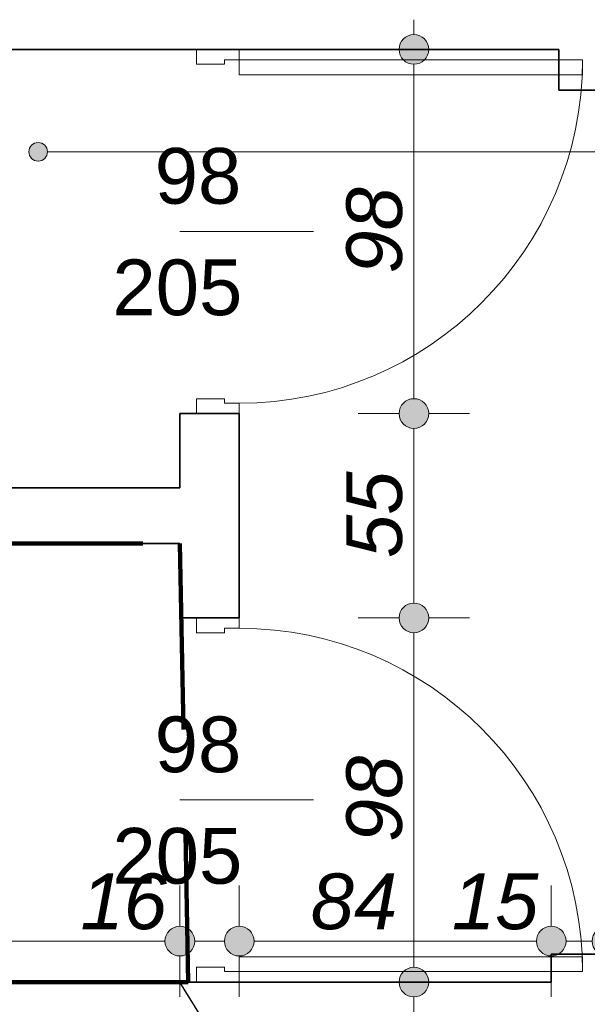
# Model space of a CAD drawing. Header units: millimetres. Extents: x -50073 to 84772, y -78870 to -35317.
# Tile 84 of 125: x 30783 to 32312, y -58831 to -56181. Entities that reach past the tile are written whole.
import ezdxf

# ---------------------------------------------------------------- set-up
doc = ezdxf.new("R2010")
doc.units = ezdxf.units.MM
doc.header["$MEASUREMENT"] = 0
doc.linetypes.add('Przerywana długa', pattern=[780, 500, -280])
doc.layers.add('_podkład', color=7, linetype='Continuous')
doc.layers.add('Wymiarowanie - Ogólne', color=7, linetype='Continuous')
for name, color, linetype, lineweight in [('_podkład_Nr_pióra__1', 7, 'Continuous', 0), ('Drzwi ArchiCAD_Nr_pióra__1', 7, 'Continuous', 0), ('Konstrukcja - Ściany zew_Nr_pióra__6', 7, 'Continuous', 35), ('Wymiarowanie - Ogólne_Nr_pióra__82', 114, 'Continuous', 13), ('Znaczniki drzwi ArchiCADa_Nr_pióra__1', 7, 'Continuous', 0), ('Znaczniki drzwi ArchiCADa_Nr_pióra__7', 7, 'Continuous', 70)]:
    doc.layers.add(name, color=color, linetype=linetype, lineweight=lineweight)
doc.styles.add('GENERATED_STYLE_1', font='txt')
doc.styles.add('GENERATED_STYLE_3', font='txt')
doc.dimstyles.new('GENERATED_STYLE__1', dxfattribs={"dimtxt": 150, "dimasz": 152, "dimexe": 0.18, "dimexo": 0, "dimgap": 0.09, "dimtad": 1, "dimlfac": 0.1, "dimzin": 0, "dimdsep": 46, "dimtxsty": 'GENERATED_STYLE_3', "dimblk": 'ARROWHEAD_11', "dimblk1": 'ARROWHEAD_11', "dimblk2": 'ARROWHEAD_11', "dimcen": 0.09, "dimclrd": 114, "dimclre": 114, "dimclrt": 114, "dimazin": 0, "dimtfac": 1, "dimtdec": 4, "dimtmove": 0, "dimatfit": 3, "dimfxl": 1, "dimtolj": 1, "dimtzin": 0, "dimarcsym": 0})
doc.dimstyles.new('GENERATED_STYLE__2', dxfattribs={"dimtxt": 150, "dimasz": 152, "dimexe": 0.18, "dimexo": 0, "dimgap": 0.09, "dimtad": 1, "dimtih": 1, "dimtoh": 1, "dimlfac": 0.1, "dimzin": 0, "dimdsep": 46, "dimtxsty": 'GENERATED_STYLE_3', "dimblk": 'ARROWHEAD_11', "dimblk1": 'ARROWHEAD_11', "dimblk2": 'ARROWHEAD_11', "dimcen": 0.09, "dimclrd": 114, "dimclre": 114, "dimclrt": 114, "dimazin": 0, "dimtfac": 1, "dimtdec": 4, "dimtmove": 0, "dimatfit": 3, "dimfxl": 1, "dimtolj": 1, "dimtzin": 0, "dimarcsym": 0})

# ---------------------------------------------------------------- blocks, each defined once
blk = doc.blocks.new('*D376')
at = {"layer": 'Wymiarowanie - Ogólne_Nr_pióra__82', "linetype": 'Continuous'}
for points in [[(31884.8, -57790.7), (31881.7, -57775.4), (31873.1, -57762.4), (31860.1, -57753.7), (31844.8, -57750.7), (31829.5, -57753.7), (31816.5, -57762.4), (31807.8, -57775.4), (31804.8, -57790.7), (31807.8, -57806), (31816.5, -57819), (31829.5, -57827.6), (31844.8, -57830.7), (31860.1, -57827.6), (31873.1, -57819), (31881.7, -57806)], [(31884.8, -58770.7), (31881.7, -58755.4), (31873.1, -58742.4), (31860.1, -58733.7), (31844.8, -58730.7), (31829.5, -58733.7), (31816.5, -58742.4), (31807.8, -58755.4), (31804.8, -58770.7), (31807.8, -58786), (31816.5, -58799), (31829.5, -58807.6), (31844.8, -58810.7), (31860.1, -58807.6), (31873.1, -58799), (31881.7, -58786)]]:
    blk.add_hatch(color=256, dxfattribs=at).paths.add_polyline_path(points)
for p, q in [((31804.8, -57790.7), (31694.8, -57790.7)), ((31994.8, -57790.7), (31884.8, -57790.7)), ((31844.8, -58730.7), (31844.8, -57830.7)), ((31804.8, -58770.7), (31694.8, -58770.7)), ((31994.8, -58770.7), (31884.8, -58770.7)), ((31844.8, -58850.7), (31844.8, -58810.7))]:
    blk.add_line(p, q, dxfattribs=at)
for centre in [(31844.8, -57790.7), (31844.8, -58770.7)]:
    blk.add_circle(centre, 40, dxfattribs=at)
at = {"layer": 'Wymiarowanie - Ogólne_Nr_pióra__82', "insert": (31814.8, -58394.5), "char_height": 150, "attachment_point": 7, "rotation": 90, "style": 'GENERATED_STYLE_3'}
blk.add_mtext('\\A1;{\\fArial|b0|i1|c238|p38;98}', dxfattribs=at)
blk = doc.blocks.new('ARROWHEAD_11')
at = {"color": 0, "linetype": 'Continuous', "lineweight": 0}
blk.add_line((0, 0), (-1, 0), dxfattribs=at)
at = {"color": 0, "linetype": 'Continuous', "lineweight": 0, "const_width": 0.25, "flags": 128}
blk.add_lwpolyline([(-0.125, 0, 1), (0.125, 0, 1)], format="xyb", close=True, dxfattribs=at)
blk = doc.blocks.new('*D377')
at = {"layer": 'Wymiarowanie - Ogólne_Nr_pióra__82', "linetype": 'Continuous'}
for points in [[(31884.8, -57240.7), (31881.7, -57225.4), (31873.1, -57212.4), (31860.1, -57203.7), (31844.8, -57200.7), (31829.5, -57203.7), (31816.5, -57212.4), (31807.8, -57225.4), (31804.8, -57240.7), (31807.8, -57256), (31816.5, -57269), (31829.5, -57277.6), (31844.8, -57280.7), (31860.1, -57277.6), (31873.1, -57269), (31881.7, -57256)], [(31884.8, -57790.7), (31881.7, -57775.4), (31873.1, -57762.4), (31860.1, -57753.7), (31844.8, -57750.7), (31829.5, -57753.7), (31816.5, -57762.4), (31807.8, -57775.4), (31804.8, -57790.7), (31807.8, -57806), (31816.5, -57819), (31829.5, -57827.6), (31844.8, -57830.7), (31860.1, -57827.6), (31873.1, -57819), (31881.7, -57806)]]:
    blk.add_hatch(color=256, dxfattribs=at).paths.add_polyline_path(points)
for p, q in [((31804.8, -57240.7), (31694.8, -57240.7)), ((31994.8, -57240.7), (31884.8, -57240.7)), ((31844.8, -57750.7), (31844.8, -57280.7)), ((31804.8, -57790.7), (31694.8, -57790.7)), ((31994.8, -57790.7), (31884.8, -57790.7))]:
    blk.add_line(p, q, dxfattribs=at)
for centre in [(31844.8, -57240.7), (31844.8, -57790.7)]:
    blk.add_circle(centre, 40, dxfattribs=at)
at = {"layer": 'Wymiarowanie - Ogólne_Nr_pióra__82', "insert": (31814.8, -57629.5), "char_height": 150, "attachment_point": 7, "rotation": 90, "style": 'GENERATED_STYLE_3'}
blk.add_mtext('\\A1;{\\fArial|b0|i1|c238|p38;55}', dxfattribs=at)
blk = doc.blocks.new('*D378')
at = {"layer": 'Wymiarowanie - Ogólne_Nr_pióra__82', "linetype": 'Continuous'}
for points in [[(31884.8, -56260.7), (31881.7, -56245.4), (31873.1, -56232.4), (31860.1, -56223.7), (31844.8, -56220.7), (31829.5, -56223.7), (31816.5, -56232.4), (31807.8, -56245.4), (31804.8, -56260.7), (31807.8, -56276), (31816.5, -56289), (31829.5, -56297.6), (31844.8, -56300.7), (31860.1, -56297.6), (31873.1, -56289), (31881.7, -56276)], [(31884.8, -57240.7), (31881.7, -57225.4), (31873.1, -57212.4), (31860.1, -57203.7), (31844.8, -57200.7), (31829.5, -57203.7), (31816.5, -57212.4), (31807.8, -57225.4), (31804.8, -57240.7), (31807.8, -57256), (31816.5, -57269), (31829.5, -57277.6), (31844.8, -57280.7), (31860.1, -57277.6), (31873.1, -57269), (31881.7, -57256)]]:
    blk.add_hatch(color=256, dxfattribs=at).paths.add_polyline_path(points)
for p, q in [((31844.8, -56220.7), (31844.8, -56180.7)), ((31804.8, -56260.7), (31694.8, -56260.7)), ((31994.8, -56260.7), (31884.8, -56260.7)), ((31844.8, -57200.7), (31844.8, -56300.7)), ((31804.8, -57240.7), (31694.8, -57240.7)), ((31994.8, -57240.7), (31884.8, -57240.7))]:
    blk.add_line(p, q, dxfattribs=at)
for centre in [(31844.8, -56260.7), (31844.8, -57240.7)]:
    blk.add_circle(centre, 40, dxfattribs=at)
at = {"layer": 'Wymiarowanie - Ogólne_Nr_pióra__82', "insert": (31814.8, -56864.5), "char_height": 150, "attachment_point": 7, "rotation": 90, "style": 'GENERATED_STYLE_3'}
blk.add_mtext('\\A1;{\\fArial|b0|i1|c238|p38;98}', dxfattribs=at)
blk = doc.blocks.new('*D382')
at = {"layer": 'Wymiarowanie - Ogólne_Nr_pióra__82', "linetype": 'Continuous'}
for points in [[(29874.6, -58660.6), (29871.6, -58645.2), (29862.9, -58632.3), (29849.9, -58623.6), (29834.6, -58620.6), (29819.3, -58623.6), (29806.3, -58632.3), (29797.6, -58645.2), (29794.6, -58660.6), (29797.6, -58675.9), (29806.3, -58688.8), (29819.3, -58697.5), (29834.6, -58700.6), (29849.9, -58697.5), (29862.9, -58688.8), (29871.6, -58675.9)], [(31254.6, -58660.6), (31251.6, -58645.2), (31242.9, -58632.3), (31229.9, -58623.6), (31214.6, -58620.6), (31199.3, -58623.6), (31186.3, -58632.3), (31177.6, -58645.2), (31174.6, -58660.6), (31177.6, -58675.9), (31186.3, -58688.8), (31199.3, -58697.5), (31214.6, -58700.6), (31229.9, -58697.5), (31242.9, -58688.8), (31251.6, -58675.9)]]:
    blk.add_hatch(color=256, dxfattribs=at).paths.add_polyline_path(points)
for p, q in [((29834.6, -58620.6), (29834.6, -58510.6)), ((31214.6, -58620.6), (31214.6, -58510.6)), ((29874.6, -58660.6), (31174.6, -58660.6)), ((29834.6, -58810.6), (29834.6, -58700.6)), ((31214.6, -58810.6), (31214.6, -58700.6))]:
    blk.add_line(p, q, dxfattribs=at)
for centre in [(29834.6, -58660.6), (31214.6, -58660.6)]:
    blk.add_circle(centre, 40, dxfattribs=at)
at = {"layer": 'Wymiarowanie - Ogólne_Nr_pióra__82', "char_height": 150, "attachment_point": 7, "style": 'GENERATED_STYLE_3'}
for s, insert in [('\\A1;{\\fArial|b0|i1|c238|p38;138}', (30240, -58630.6)), ('\\A1;{\\fArial|b0|i1|c238|p38;16}', (30946.9, -58630.6))]:
    blk.add_mtext(s, dxfattribs=dict(at, insert=insert))
blk = doc.blocks.new('*D383')
at = {"layer": 'Wymiarowanie - Ogólne_Nr_pióra__82', "linetype": 'Continuous'}
for points in [[(31254.6, -58660.6), (31251.6, -58645.2), (31242.9, -58632.3), (31229.9, -58623.6), (31214.6, -58620.6), (31199.3, -58623.6), (31186.3, -58632.3), (31177.6, -58645.2), (31174.6, -58660.6), (31177.6, -58675.9), (31186.3, -58688.8), (31199.3, -58697.5), (31214.6, -58700.6), (31229.9, -58697.5), (31242.9, -58688.8), (31251.6, -58675.9)], [(31414.6, -58660.6), (31411.6, -58645.2), (31402.9, -58632.3), (31389.9, -58623.6), (31374.6, -58620.6), (31359.3, -58623.6), (31346.3, -58632.3), (31337.6, -58645.2), (31334.6, -58660.6), (31337.6, -58675.9), (31346.3, -58688.8), (31359.3, -58697.5), (31374.6, -58700.6), (31389.9, -58697.5), (31402.9, -58688.8), (31411.6, -58675.9)]]:
    blk.add_hatch(color=256, dxfattribs=at).paths.add_polyline_path(points)
for p, q in [((31214.6, -58620.6), (31214.6, -58510.6)), ((31374.6, -58620.6), (31374.6, -58510.6)), ((31254.6, -58660.6), (31334.6, -58660.6)), ((31214.6, -58810.6), (31214.6, -58700.6)), ((31374.6, -58810.6), (31374.6, -58700.6))]:
    blk.add_line(p, q, dxfattribs=at)
for centre in [(31214.6, -58660.6), (31374.6, -58660.6)]:
    blk.add_circle(centre, 40, dxfattribs=at)
blk = doc.blocks.new('*D384')
at = {"layer": 'Wymiarowanie - Ogólne_Nr_pióra__82', "linetype": 'Continuous'}
for points in [[(31414.6, -58660.6), (31411.6, -58645.2), (31402.9, -58632.3), (31389.9, -58623.6), (31374.6, -58620.6), (31359.3, -58623.6), (31346.3, -58632.3), (31337.6, -58645.2), (31334.6, -58660.6), (31337.6, -58675.9), (31346.3, -58688.8), (31359.3, -58697.5), (31374.6, -58700.6), (31389.9, -58697.5), (31402.9, -58688.8), (31411.6, -58675.9)], [(32254.6, -58660.6), (32251.6, -58645.2), (32242.9, -58632.3), (32229.9, -58623.6), (32214.6, -58620.6), (32199.3, -58623.6), (32186.3, -58632.3), (32177.6, -58645.2), (32174.6, -58660.6), (32177.6, -58675.9), (32186.3, -58688.8), (32199.3, -58697.5), (32214.6, -58700.6), (32229.9, -58697.5), (32242.9, -58688.8), (32251.6, -58675.9)]]:
    blk.add_hatch(color=256, dxfattribs=at).paths.add_polyline_path(points)
for p, q in [((31374.6, -58620.6), (31374.6, -58510.6)), ((32214.6, -58620.6), (32214.6, -58510.6)), ((31414.6, -58660.6), (32174.6, -58660.6)), ((31374.6, -58810.6), (31374.6, -58700.6)), ((32214.6, -58810.6), (32214.6, -58700.6))]:
    blk.add_line(p, q, dxfattribs=at)
for centre in [(31374.6, -58660.6), (32214.6, -58660.6)]:
    blk.add_circle(centre, 40, dxfattribs=at)
at = {"layer": 'Wymiarowanie - Ogólne_Nr_pióra__82', "char_height": 150, "attachment_point": 7, "style": 'GENERATED_STYLE_3'}
for s, insert in [('\\A1;{\\fArial|b0|i1|c238|p38;84}', (31566.9, -58630.6)), ('\\A1;{\\fArial|b0|i1|c238|p38;15}', (31946.9, -58630.6))]:
    blk.add_mtext(s, dxfattribs=dict(at, insert=insert))
blk = doc.blocks.new('*D385')
at = {"layer": 'Wymiarowanie - Ogólne_Nr_pióra__82', "linetype": 'Continuous'}
for points in [[(32254.6, -58660.6), (32251.6, -58645.2), (32242.9, -58632.3), (32229.9, -58623.6), (32214.6, -58620.6), (32199.3, -58623.6), (32186.3, -58632.3), (32177.6, -58645.2), (32174.6, -58660.6), (32177.6, -58675.9), (32186.3, -58688.8), (32199.3, -58697.5), (32214.6, -58700.6), (32229.9, -58697.5), (32242.9, -58688.8), (32251.6, -58675.9)], [(32404.6, -58660.6), (32401.6, -58645.2), (32392.9, -58632.3), (32379.9, -58623.6), (32364.6, -58620.6), (32349.3, -58623.6), (32336.3, -58632.3), (32327.6, -58645.2), (32324.6, -58660.6), (32327.6, -58675.9), (32336.3, -58688.8), (32349.3, -58697.5), (32364.6, -58700.6), (32379.9, -58697.5), (32392.9, -58688.8), (32401.6, -58675.9)]]:
    blk.add_hatch(color=256, dxfattribs=at).paths.add_polyline_path(points)
for p, q in [((32214.6, -58620.6), (32214.6, -58510.6)), ((32364.6, -58620.6), (32364.6, -58510.6)), ((32254.6, -58660.6), (32324.6, -58660.6)), ((32404.6, -58660.6), (32444.6, -58660.6)), ((32214.6, -58810.6), (32214.6, -58700.6)), ((32364.6, -58810.6), (32364.6, -58700.6))]:
    blk.add_line(p, q, dxfattribs=at)
for centre in [(32214.6, -58660.6), (32364.6, -58660.6)]:
    blk.add_circle(centre, 40, dxfattribs=at)

msp = doc.modelspace()

# ---------------------------------------------------------------- hatches: boundary and pattern name
at = {"layer": '_podkład', "linetype": 'Continuous', "lineweight": 0, "true_color": 0x000000}
msp.add_hatch(color=18, dxfattribs=at).paths.add_polyline_path([(30858.238, -56536.175), (30856.335, -56526.608), (30850.916, -56518.497), (30842.805, -56513.078), (30833.238, -56511.175), (30823.671, -56513.078), (30815.56, -56518.497), (30810.141, -56526.608), (30808.238, -56536.175), (30810.141, -56545.742), (30815.56, -56553.853), (30823.671, -56559.272), (30833.238, -56561.175), (30842.805, -56559.272), (30850.916, -56553.853), (30856.335, -56545.742)])

# ---------------------------------------------------------------- linework, layer by layer
at = {"color": 10}
msp.add_line((31747.892, -59632.411), (31214.596, -58770.678), dxfattribs=at)
at = {"color": 10, "linetype": 'Przerywana długa', "lineweight": 106}
msp.add_lwpolyline([(28314.596, -58490.678), (28314.596, -57590.678), (29674.596, -57590.678), (29674.596, -57790.678), (29834.596, -57790.678), (29834.596, -57590.678), (31214.596, -57590.678), (31237.096, -58770.678), (28644.596, -58770.678), (28644.596, -58490.678), (28314.596, -58490.678)], dxfattribs=at)
at = {"layer": '_podkład_Nr_pióra__1', "linetype": 'Continuous'}
msp.add_line((32364.037, -56536.175), (30858.238, -56536.175), dxfattribs=at)
msp.add_circle((30833.238, -56536.175), 25, dxfattribs=at)
at = {"layer": 'Drzwi ArchiCAD_Nr_pióra__1', "linetype": 'Continuous'}
for p, q in [((31259.596, -56260.678), (31374.596, -56260.678)), ((31259.596, -56300.678), (31259.596, -56260.678)), ((31374.596, -56260.678), (31259.596, -56260.678)), ((31374.596, -56260.678), (31374.596, -56288.678)), ((31334.596, -56300.678), (31259.596, -56300.678)), ((31374.596, -56288.678), (31334.596, -56288.678)), ((31334.596, -56288.678), (31334.596, -56300.678)), ((32298.596, -56288.678), (31374.596, -56288.678)), ((31374.596, -56288.678), (31374.596, -56328.678)), ((32298.596, -56328.678), (32298.596, -56288.678)), ((31374.596, -56328.678), (32298.596, -56328.678)), ((31259.596, -57200.678), (31334.596, -57200.678)), ((31259.596, -57240.678), (31259.596, -57200.678)), ((31334.596, -57200.678), (31334.596, -57212.678)), ((31334.596, -57212.678), (31374.596, -57212.678)), ((31374.596, -57212.678), (31374.596, -57240.678)), ((31374.596, -57240.678), (31259.596, -57240.678)), ((31374.596, -57240.678), (31259.596, -57240.678)), ((31374.596, -57790.678), (31259.596, -57790.678)), ((31259.596, -57790.678), (31259.596, -57830.678)), ((31374.596, -57790.678), (31259.596, -57790.678)), ((31374.596, -57818.678), (31374.596, -57790.678)), ((31334.596, -57830.678), (31334.596, -57818.678)), ((31334.596, -57818.678), (31374.596, -57818.678)), ((31259.596, -57830.678), (31334.596, -57830.678)), ((31374.596, -58742.678), (31374.596, -58702.678)), ((31374.596, -58702.678), (32298.596, -58702.678)), ((32298.596, -58702.678), (32298.596, -58742.678)), ((31334.596, -58730.678), (31259.596, -58730.678)), ((31259.596, -58730.678), (31259.596, -58770.678)), ((31334.596, -58742.678), (31334.596, -58730.678)), ((31374.596, -58742.678), (31334.596, -58742.678)), ((31374.596, -58770.678), (31374.596, -58742.678)), ((32298.596, -58742.678), (31374.596, -58742.678)), ((31259.596, -58770.678), (31374.596, -58770.678)), ((31374.596, -58770.678), (31259.596, -58770.678))]:
    msp.add_line(p, q, dxfattribs=at)
for centre, start, end in [((31374.596, -56288.678), 270, 0), ((31374.596, -58742.678), 0, 90)]:
    msp.add_arc(centre, 924, start, end, dxfattribs=at)
at = {"layer": 'Konstrukcja - Ściany zew_Nr_pióra__6', "linetype": 'Continuous'}
for p, q in [((31259.596, -56260.678), (31214.596, -56260.678)), ((31374.596, -56260.678), (31259.596, -56260.678)), ((31259.596, -57240.678), (31214.596, -57240.678)), ((31374.596, -57240.678), (31259.596, -57240.678)), ((31259.596, -57790.678), (31214.596, -57790.678)), ((31374.596, -57790.678), (31259.596, -57790.678)), ((31259.596, -58770.678), (31214.596, -58770.678)), ((31374.596, -58770.678), (31259.596, -58770.678))]:
    msp.add_line(p, q, dxfattribs=at)
at = {"layer": 'Konstrukcja - Ściany zew_Nr_pióra__6', "linetype": 'Continuous', "flags": 128}
for points in [[(28984.596, -56260.678), (31214.596, -56260.678)], [(31374.596, -56260.678), (32234.596, -56260.678)], [(32234.596, -56260.678), (32234.596, -56370.678)], [(32234.596, -56370.678), (32384.596, -56370.678)], [(31214.596, -57240.678), (31214.596, -57440.678)], [(31374.596, -57790.678), (31374.596, -57240.678)], [(31214.596, -57440.678), (29834.596, -57440.678)], [(29834.596, -57590.678), (31214.596, -57590.678)], [(31214.596, -57590.678), (31214.596, -57790.678)], [(32364.596, -58695.678), (32214.596, -58695.678)], [(32214.596, -58695.678), (32214.596, -58770.678)], [(31214.596, -58770.678), (29834.596, -58770.678)], [(32214.596, -58770.678), (31374.596, -58770.678)]]:
    msp.add_lwpolyline(points, dxfattribs=at)
at = {"layer": 'Znaczniki drzwi ArchiCADa_Nr_pióra__1', "linetype": 'Continuous'}
for p, q in [((31574.596, -56750.678), (31214.596, -56750.678)), ((31574.596, -58280.678), (31214.596, -58280.678))]:
    msp.add_line(p, q, dxfattribs=at)

# ---------------------------------------------------------------- texts
at = {"layer": 'Znaczniki drzwi ArchiCADa_Nr_pióra__7', "char_height": 150, "attachment_point": 7, "style": 'GENERATED_STYLE_1'}
for s, insert in [('\\A1;{\\fArial|b0|i0|c238|p38;98}', (31146.939, -56678.146)), ('\\A1;{\\fArial|b0|i0|c238|p38;205}', (31033.111, -56978.146)), ('\\A1;{\\fArial|b0|i0|c238|p38;98}', (31146.939, -58208.146)), ('\\A1;{\\fArial|b0|i0|c238|p38;205}', (31033.111, -58508.146))]:
    msp.add_mtext(s, dxfattribs=dict(at, insert=insert))

# ---------------------------------------------------------------- dimensions: what is measured, and where the dimension line sits
at = {"layer": 'Wymiarowanie - Ogólne', "color": 114, "linetype": 'Continuous', "lineweight": 13}
for base, p1, p2, picture, middle in [((31844.786, -56260.678), (31374.596, -57240.678), (31921.259, -56260.678), '*D378', (31739.786, -56750.678)), ((31844.786, -57240.678), (31374.596, -57790.678), (31374.596, -57240.678), '*D377', (31739.786, -57515.678)), ((31844.786, -57790.678), (31879.546, -58770.678), (31374.596, -57790.678), '*D376', (31739.786, -58280.678))]:
    dim = msp.add_linear_dim(base=base, p1=p1, p2=p2, angle=90, dimstyle='GENERATED_STYLE__1', dxfattribs=at)
    dim.commit()
    dim.dimension.update_dxf_attribs({"geometry": picture, "text_midpoint": middle, "dimtype": 160, "text_rotation": 90})
for base, p1, p2, picture, middle in [((31214.596, -58660.55), (29834.596, -58806.211), (31214.596, -58806.211), '*D382', (30410.767, -58555.55)), ((32214.596, -58660.55), (31374.596, -58806.211), (32214.596, -58806.211), '*D384', (31680.767, -58555.55)), ((31374.596, -58660.55), (31214.596, -58806.211), (31374.596, -58806.211), '*D383', (31060.767, -58555.55)), ((32364.596, -58660.55), (32214.596, -58806.211), (32364.596, -58731.211), '*D385', (32060.767, -58555.55))]:
    dim = msp.add_linear_dim(base=base, p1=p1, p2=p2, dimstyle='GENERATED_STYLE__2', dxfattribs=at)
    dim.commit()
    dim.dimension.update_dxf_attribs({"geometry": picture, "text_midpoint": middle, "dimtype": 160})

doc.saveas('drawing.dxf')
